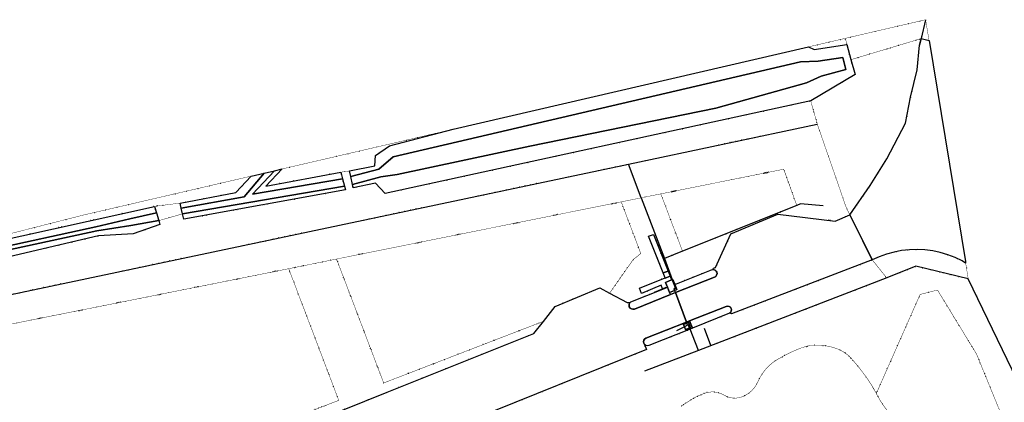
# Model space of a CAD drawing. Header units: millimetres. Extents: x 0 to 1134213, y -536989 to 313336.
# Tile 85 of 86: x 760132 to 886236, y 264381 to 313336. Entities that reach past the tile are written whole.
import ezdxf

# ---------------------------------------------------------------- set-up
doc = ezdxf.new("R2010")
doc.units = ezdxf.units.MM
doc.linetypes.add('DOT', pattern=[6.35, 0, -6.35])
for name, color, linetype in [('ondersteunendwaterdeel_oever_slootkant', 7, 'Continuous'), ('terreindeelbegroeid', 7, 'DOT'), ('waterdeel', 4, 'Continuous'), ('wegdeel_opstelplaats', 7, 'Continuous'), ('wegdeel_rijbaan', 7, 'Continuous'), ('wegdeel_voetpad', 7, 'Continuous')]:
    doc.layers.add(name, color=color, linetype=linetype)
doc.layers.add('scheiding_doorgang', color=7, linetype='Continuous', true_color=0x8a193f)
doc.layers.add('scheiding_hek', color=7, linetype='Continuous', true_color=0x8a193f)

msp = doc.modelspace()

# ---------------------------------------------------------------- linework, layer by layer
at = {"layer": 'ondersteunendwaterdeel_oever_slootkant'}
for points in [[(815638.7, 299312.4, 0), (861144.7, 309857.4, 0), (861901.7, 309510.4, 0), (866073.7, 310146.4, 0), (866595.7, 308228.4, 0), (867117.7, 306309.4, 0), (861443.7, 302955.4, 0), (806955.7, 291101.4, 0), (805682.7, 292429.4, 0), (802831.7, 291836.4, 0), (802746.7, 292242.4, 0), (806369.7, 293234.4, 0), (808456.7, 293529.4, 0), (825459.7, 297146.4, 0), (849297.7, 302028.4, 0), (860892.7, 305277.4, 0), (862799.7, 306092.4, 0), (865940.7, 306972.4, 0), (865576.7, 308514.4, 0), (862383.7, 308012.4, 0), (860125.7, 307930.4, 0), (807947.7, 295779.4, 0), (806132.7, 294225.4, 0), (802534.7, 293259.4, 0), (802384.7, 293978.4, 0), (805614.7, 294622.4, 0), (805710.7, 295949.4, 0), (807477.7, 297212.4, 0)], [(793734.7, 294236.4, 0), (791658.7, 292047.4, 0), (801247.7, 293824.4, 0), (801477.7, 292970.4, 0), (789934.7, 291002.4, 0), (792745.7, 294007.4, 0)], [(789790.7, 293322.4, 0), (791437.7, 293704.4, 0), (788883.7, 290658.4, 0), (780826.7, 289216.4, 0), (780669.7, 289868.4, 0), (787815.7, 291217.4, 0)], [(781001.7, 288493.4, 0), (801732.7, 292020.4, 0), (801850.7, 291580.4, 0), (781167.7, 287804.4, 0)], [(736895.7, 280354.4, 0), (755935.7, 284708.4, 0), (777378.7, 289453.4, 0), (777634.7, 288622.4, 0), (774243.7, 287856.4, 0), (769873.7, 286816.4, 0), (756157.7, 283828.4, 0), (728014.7, 277460.4, 0), (705674.7, 272095.4, 0), (667847.7, 262791.4, 0)], [(467062.7, 208959.4, 0), (490843.7, 215865.4, 0), (495436.7, 217114.4, 0), (523322.7, 224525.4, 0), (584820.7, 240739.4, 0), (596490.7, 243867.4, 0), (654014.7, 258645.4, 0), (705832.7, 271490.4, 0), (756352.7, 283365.4, 0), (770025.7, 286304.4, 0), (774369.7, 287016.4, 0), (777941.7, 287625.4, 0), (778087.7, 287150.4, 0), (774669.7, 285917.4, 0), (770204.7, 285663.4, 0), (756545.7, 282493.4, 0), (728535.7, 276105.4, 0), (706006.7, 270775.4, 0), (654255.7, 257896.4, 0), (596752.7, 243082.4, 0), (585003.7, 239884.4, 0), (523561.7, 223655.4, 0)]]:
    msp.add_polyline3d(points, close=True, dxfattribs=at)
at = {"layer": 'scheiding_doorgang'}
for p, q in [((844006.7, 278705.4), (843940.7, 278881.4)), ((844113.7, 278420.4), (844006.7, 278705.4)), ((845531.7, 274647.4), (844113.7, 278420.4)), ((845585.7, 274503.4), (845531.7, 274647.4)), ((845678.7, 274247.4), (845585.7, 274503.4)), ((845687.7, 274231.4), (845678.7, 274247.4))]:
    msp.add_line(p, q, dxfattribs=at)
at = {"layer": 'scheiding_hek'}
for p, q in [((876157.7, 313336.4), (875580.7, 310913.4)), ((875580.7, 310913.4), (875368.7, 310092.4)), ((838108.7, 294861.4), (862287.7, 299962.4)), ((839745.7, 290547.4), (838108.7, 294861.4)), ((839745.7, 290547.4), (842694.7, 282776.4)), ((859659.7, 289563.4), (845010.7, 283703.4)), ((845010.7, 283703.4), (842694.7, 282776.4)), ((842694.7, 282776.4), (843717.7, 280080.4)), ((915095.7, 210628.4), (881614.7, 280187.4)), ((841428.7, 278473.4), (842474.7, 278906.4)), ((842474.7, 278906.4), (842924.7, 279092.4)), ((845255.7, 274030.4), (844262.7, 273518.4)), ((845678.7, 274247.4), (845255.7, 274030.4)), ((845986.7, 273729.4), (845926.7, 273884.4)), ((847050.7, 271001.4), (845986.7, 273729.4)), ((847794.7, 273860.4), (848612.7, 271686.4)), ((847050.7, 271001.4), (840162.7, 268345.4))]:
    msp.add_line(p, q, dxfattribs=at)
for points in [[(319890.7, 137876.4, 0), (471949.7, 204783.4, 0), (578969.7, 233249.4, 0), (707015.7, 267206.4, 0), (838108.7, 294861.4, 0)], [(863021.7, 289519.4, 0), (860152.7, 289760.4, 0), (859659.7, 289563.4, 0)], [(881614.7, 280187.4, 0), (874909.7, 281800.4, 0), (871170.7, 280302.4, 0), (847050.7, 271001.4, 0)], [(843717.7, 280080.4, 0), (844120.7, 279018.4, 0), (843940.7, 278881.4, 0)], [(845926.7, 273884.4, 0), (845777.7, 274265.4, 0), (845687.7, 274231.4, 0)]]:
    msp.add_polyline3d(points, dxfattribs=at)
at = {"layer": 'terreindeelbegroeid'}
for points in [[(866595.7, 308228.4, 0), (866073.7, 310146.4, 0), (865887.7, 310956.4, 0), (876157.7, 313336.4, 0), (875580.7, 310913.4, 0)], [(876308.6, 312421.4, 0), (876472.7, 311425.4, 0), (876593.8, 310689.4, 0), (875580.7, 310913.4, 0), (876157.7, 313336.4, 0)], [(866073.7, 310146.4, 0), (861901.7, 309510.4, 0), (861144.7, 309857.4, 0), (865887.7, 310956.4, 0)], [(866457.2, 288356.8, 0), (865993.8, 289287.5, 0), (864999.8, 292149.5, 0), (862287.7, 299962.4, 0), (861725.8, 301955, 0), (861443.7, 302955.4, 0), (867117.7, 306309.4, 0), (866595.7, 308228.4, 0), (875580.7, 310913.4, 0), (875368.7, 310092.4, 0), (875068.7, 306930.4, 0), (874216.7, 303424.4, 0), (873579.7, 300080.4, 0), (871184.7, 295523.4, 0), (869072.7, 292141.4, 0)], [(815638.7, 299312.4, 0), (807477.7, 297212.4, 0), (805710.7, 295949.4, 0), (805614.7, 294622.4, 0), (802384.7, 293978.4, 0), (801247.7, 293824.4, 0), (791658.7, 292047.4, 0), (793734.7, 294236.4, 0)], [(866457.7, 288356.4, 0), (866452.7, 288350.4, 0), (864586.7, 287567.4, 0), (857250.7, 288433.4, 0), (851199.7, 285934.4, 0), (849244.7, 281632.4, 0), (849000.7, 281561.4, 0), (848926.7, 281366.4, 0), (848753.7, 281330.4, 0), (844046.7, 279473.4, 0), (843796.7, 280112.4, 0), (843717.7, 280080.4, 0), (842694.7, 282776.4, 0), (845010.7, 283703.4, 0), (859659.7, 289563.4, 0), (857980.7, 294207.4, 0), (842243.7, 291048.4, 0), (839745.7, 290547.4, 0), (838108.7, 294861.4, 0), (862287.7, 299962.4, 0), (864999.7, 292149.4, 0), (865993.7, 289287.4, 0)], [(845010.7, 283703.4, 0), (844897.7, 284053.4, 0), (842243.7, 291048.4, 0), (857980.7, 294207.4, 0), (859659.7, 289563.4, 0)], [(780669.7, 289868.4, 0), (777378.7, 289453.4, 0), (755935.7, 284708.4, 0), (736895.7, 280354.4, 0), (768302.7, 288343.4, 0), (789790.7, 293322.4, 0), (787815.7, 291217.4, 0)], [(842694.7, 282776.4, 0), (843717.7, 280080.4, 0), (843625.7, 280042.4, 0), (843441.7, 280503.4, 0), (843179.7, 281167.4, 0), (841296.7, 285853.4, 0), (840658.7, 285631.4, 0), (842525.7, 280938.4, 0), (842780.7, 280315.4, 0), (839524.7, 278966.4, 0), (839778.7, 278313.4, 0), (842279.7, 279356.4, 0), (842474.7, 278906.4, 0), (842491.7, 278867.4, 0), (838405.7, 277226.4, 0), (838333.7, 277170.4, 0), (837918.7, 277162.4, 0), (835677.7, 278344.4, 0), (838703.7, 282636.4, 0), (839680.7, 283419.4, 0), (837171.7, 290030.4, 0), (839745.7, 290547.4, 0)], [(845010.7, 283703.4, 0), (842694.7, 282776.4, 0), (839745.7, 290547.4, 0), (842243.7, 291048.4, 0), (844897.7, 284053.4, 0)], [(780669.7, 289868.4, 0), (780826.7, 289216.4, 0), (781001.7, 288493.4, 0), (777941.7, 287625.4, 0), (777634.7, 288622.4, 0), (777378.7, 289453.4, 0)], [(837171.7, 290030.4, 0), (839680.7, 283419.4, 0), (838703.7, 282636.4, 0), (835677.7, 278344.4, 0), (834423.7, 279006.4, 0), (828706.7, 276645.4, 0), (827197.7, 274735.4, 0), (806747.7, 266854.4, 0), (800713.7, 282713.4, 0)], [(871170.7, 280302.4, 0), (869326.6, 282602.2, 0), (870208.7, 283005.4, 0), (871146.7, 283346.4, 0), (872109.7, 283611.4, 0), (873089.7, 283798.4, 0), (874081.7, 283907.4, 0), (875079.7, 283936.4, 0), (876076.7, 283886.4, 0), (877066.7, 283756.4, 0), (878042.7, 283548.4, 0), (878999.7, 283262.4, 0), (879929.7, 282901.4, 0), (880828.7, 282467.4, 0), (881282.7, 282201.4, 0), (881614.2, 280188.9, 0), (874909.7, 281800.4, 0), (871292.4, 280351.2, 0)], [(827197.7, 274735.4, 0), (825970.7, 273181.4, 0), (807196.7, 265673.4, 0), (801470.7, 263383.4, 0), (756238.7, 245295.4, 0), (755591.7, 247001.4, 0), (800995.7, 264632.4, 0), (794585.7, 281473.4, 0), (800713.7, 282713.4, 0), (806747.7, 266854.4, 0)], [(871170.7, 280302.4, 0), (847050.7, 271001.4, 0), (845986.7, 273729.4, 0), (846297.7, 273852.4, 0), (851039.7, 275768.4, 0), (851102.7, 275811.4, 0), (851299.7, 275693.4, 0), (869300.7, 282590.4, 0), (869326.7, 282602.4, 0)], [(746172.7, 271828.4, 0), (794585.7, 281473.4, 0), (800995.7, 264632.4, 0), (755591.7, 247001.4, 0), (747407.7, 268572.4, 0)], [(882197.7, 258847.4, 0), (880780.7, 258975.4, 0), (879728.7, 259144.4, 0), (878688.7, 259381.4, 0), (877581.7, 259702.4, 0), (876492.7, 260081.4, 0), (875425.7, 260515.4, 0), (874381.7, 261005.4, 0), (873365.7, 261549.4, 0), (872782.7, 261916.4, 0), (872234.7, 262333.4, 0), (871725.7, 262796.4, 0), (871259.7, 263303.4, 0), (870839.7, 263849.4, 0), (870312.7, 264659.4, 0), (869844.7, 265504.4, 0), (875457.7, 278184.4, 0), (877681.7, 278746.4, 0), (882679.7, 270551.4, 0), (886167.7, 262037.4, 0)]]:
    msp.add_polyline3d(points, close=True, dxfattribs=at)
for points in [[(756545.7, 282493.4, 0), (770204.7, 285663.4, 0), (774669.7, 285917.4, 0), (778087.7, 287150.4, 0), (777941.7, 287625.4, 0), (781001.7, 288493.4, 0), (781167.7, 287804.4, 0), (801850.7, 291580.4, 0), (801732.7, 292020.4, 0), (801477.7, 292970.4, 0), (801247.7, 293824.4, 0), (802384.7, 293978.4, 0), (802534.7, 293259.4, 0), (802746.7, 292242.4, 0), (802831.7, 291836.4, 0), (805682.7, 292429.4, 0), (806955.7, 291101.4, 0), (861443.7, 302955.4, 0), (861725.8, 301955, 0), (862287.7, 299962.4, 0), (838108.7, 294861.4, 0), (707015.7, 267206.4, 0)], [(319890.7, 137876.4, 0), (399004.7, 172687.4, 0), (471949.7, 204783.4, 0), (707015.7, 267206.4, 0), (838108.7, 294861.4, 0), (839745.7, 290547.4, 0), (837171.7, 290030.4, 0), (800713.7, 282713.4, 0), (794585.7, 281473.4, 0), (746172.7, 271828.4, 0), (707660.7, 264156.4, 0), (674096.7, 255407.4, 0), (672636.7, 254766.4, 0), (597432.7, 234938.4, 0), (564094.7, 226085.4, 0), (550596.7, 222488.4, 0), (507852.7, 210194.4, 0), (472976.7, 200918.4, 0), (399749.7, 171171.4, 0), (376450.7, 161139.4, 0)], [(817753.7, 262018.4, 0), (840418.7, 271148.4, 0), (840161.7, 271763.4, 0), (840321.7, 271650.4, 0), (840511.7, 271606.4, 0), (840705.7, 271636.4, 0), (845986.7, 273729.4, 0), (847050.7, 271001.4, 0), (871170.7, 280302.4, 0), (874909.7, 281800.4, 0), (878791.7, 280866.4, 0), (881614.4, 280187.8, 0), (882533.8, 278278.4, 0), (906879.3, 227699.2, 0)], [(886167.7, 262037.4, 0), (882679.7, 270551.4, 0), (877681.7, 278746.4, 0), (875457.7, 278184.4, 0), (869844.7, 265504.4, 0), (869357.7, 266385.4, 0), (868812.7, 267231.4, 0), (868274.7, 267982.4, 0), (867712.7, 268715.4, 0), (867161.7, 269387.4, 0), (866588.7, 270039.4, 0), (866192.7, 270424.4, 0), (865752.7, 270758.4, 0), (865275.7, 271036.4, 0), (864767.7, 271254.4, 0), (864090.7, 271461.4, 0), (863397.7, 271603.4, 0), (862694.7, 271679.4, 0), (861986.7, 271688.4, 0), (861368.7, 271632.4, 0), (860760.7, 271509.4, 0), (860170.7, 271319.4, 0), (859113.7, 270877.4, 0), (858085.7, 270372.4, 0), (857088.7, 269807.4, 0), (856578.7, 269460.4, 0), (856107.7, 269062.4, 0), (855679.7, 268617.4, 0), (855300.7, 268130.4, 0), (854973.7, 267607.4, 0), (854481.7, 266618.4, 0), (854205.7, 266217.4, 0), (853877.7, 265857.4, 0), (853504.7, 265544.4, 0), (853092.7, 265283.4, 0), (852649.7, 265080.4, 0), (852268.7, 264968.4, 0), (851874.7, 264914.4, 0), (851476.7, 264920.4, 0), (851084.7, 264986.4, 0), (850707.7, 265110.4, 0), (849982.7, 265480.4, 0), (849589.7, 265614.4, 0), (849181.7, 265691.4, 0), (848765.7, 265708.4, 0), (848352.7, 265666.4, 0), (847949.7, 265565.4, 0), (847323.7, 265331.4, 0), (846717.7, 265049.4, 0), (846136.7, 264720.4, 0), (844870.7, 263906.4, 0)], [(844870.7, 263906.4, 0), (846136.7, 264720.4, 0), (846717.7, 265049.4, 0), (847323.7, 265331.4, 0), (847949.7, 265565.4, 0), (848352.7, 265666.4, 0), (848765.7, 265708.4, 0), (849181.7, 265691.4, 0), (849589.7, 265614.4, 0), (849982.7, 265480.4, 0), (850707.7, 265110.4, 0), (851084.7, 264986.4, 0), (851476.7, 264920.4, 0), (851874.7, 264914.4, 0), (852268.7, 264968.4, 0), (852649.7, 265080.4, 0), (853092.7, 265283.4, 0), (853504.7, 265544.4, 0), (853877.7, 265857.4, 0), (854205.7, 266217.4, 0), (854481.7, 266618.4, 0), (854973.7, 267607.4, 0), (855300.7, 268130.4, 0), (855679.7, 268617.4, 0), (856107.7, 269062.4, 0), (856578.7, 269460.4, 0), (857088.7, 269807.4, 0), (858085.7, 270372.4, 0), (859113.7, 270877.4, 0), (860170.7, 271319.4, 0), (860760.7, 271509.4, 0), (861368.7, 271632.4, 0), (861986.7, 271688.4, 0), (862694.7, 271679.4, 0), (863397.7, 271603.4, 0), (864090.7, 271461.4, 0), (864767.7, 271254.4, 0), (865275.7, 271036.4, 0), (865752.7, 270758.4, 0), (866192.7, 270424.4, 0), (866588.7, 270039.4, 0), (867161.7, 269387.4, 0), (867712.7, 268715.4, 0), (868274.7, 267982.4, 0), (868812.7, 267231.4, 0), (869357.7, 266385.4, 0), (869844.7, 265504.4, 0), (870312.7, 264659.4, 0), (870839.7, 263849.4, 0)]]:
    msp.add_polyline3d(points, dxfattribs=at)
at = {"layer": 'waterdeel'}
for points in [[(802746.7, 292242.4, 0), (802534.7, 293259.4, 0), (806132.7, 294225.4, 0), (807947.7, 295779.4, 0), (860125.7, 307930.4, 0), (862383.7, 308012.4, 0), (865576.7, 308514.4, 0), (865940.7, 306972.4, 0), (862799.7, 306092.4, 0), (860892.7, 305277.4, 0), (849297.7, 302028.4, 0), (825459.7, 297146.4, 0), (808456.7, 293529.4, 0), (806369.7, 293234.4, 0)], [(791437.7, 293704.4, 0), (792745.7, 294007.4, 0), (789934.7, 291002.4, 0), (801477.7, 292970.4, 0), (801732.7, 292020.4, 0), (781001.7, 288493.4, 0), (780826.7, 289216.4, 0), (788883.7, 290658.4, 0)], [(495436.7, 217114.4, 0), (598995.7, 245278.4, 0), (667847.7, 262791.4, 0), (705674.7, 272095.4, 0), (728014.7, 277460.4, 0), (756157.7, 283828.4, 0), (769873.7, 286816.4, 0), (774243.7, 287856.4, 0), (777634.7, 288622.4, 0), (777941.7, 287625.4, 0), (774369.7, 287016.4, 0), (770025.7, 286304.4, 0), (756352.7, 283365.4, 0), (705832.7, 271490.4, 0), (654014.7, 258645.4, 0), (596490.7, 243867.4, 0), (584820.7, 240739.4, 0), (523322.7, 224525.4, 0)]]:
    msp.add_polyline3d(points, close=True, dxfattribs=at)
at = {"layer": 'wegdeel_opstelplaats'}
msp.add_polyline3d([(845255.7, 274030.4, 0), (845140.7, 274336.4, 0), (845585.7, 274503.4, 0), (845787.7, 274579.4, 0), (846033.7, 273924.4, 0), (845926.7, 273884.4, 0), (845386.7, 273681.4, 0)], close=True, dxfattribs=at)
at = {"layer": 'wegdeel_rijbaan'}
for points in [[(869326.6, 282602.2, 0), (869320.8, 282609.5, 0), (868103.6, 285052.4, 0), (866458.8, 288353.5, 0), (866457.2, 288356.8, 0), (869072.7, 292141.4, 0), (871184.7, 295523.4, 0), (873579.7, 300080.4, 0), (874216.7, 303424.4, 0), (875068.7, 306930.4, 0), (875368.7, 310092.4, 0), (875580.7, 310913.4, 0), (876593.8, 310689.4, 0), (881247.7, 282411.4, 0), (881282.7, 282201.4, 0), (880828.7, 282467.4, 0), (879929.7, 282901.4, 0), (878999.7, 283262.4, 0), (878042.7, 283548.4, 0), (877066.7, 283756.4, 0), (876076.7, 283886.4, 0), (875079.7, 283936.4, 0), (874081.7, 283907.4, 0), (873089.7, 283798.4, 0), (872109.7, 283611.4, 0), (871146.7, 283346.4, 0), (870208.7, 283005.4, 0)], [(866457.7, 288356.4, 0), (866458.7, 288353.4, 0), (869320.7, 282609.4, 0), (869326.7, 282602.4, 0), (869300.7, 282590.4, 0), (851299.7, 275693.4, 0), (851102.7, 275811.4, 0), (851205.7, 275925.4, 0), (851268.7, 276066.4, 0), (851284.7, 276219.4, 0), (851252.7, 276370.4, 0), (851147.7, 276534.4, 0), (850987.7, 276645.4, 0), (850796.7, 276684.4, 0), (850605.7, 276646.4, 0), (845917.7, 274799.4, 0), (845531.7, 274647.4, 0), (844113.7, 278420.4, 0), (849110.7, 280395.4, 0), (849277.7, 280497.4, 0), (849393.7, 280655.4, 0), (849439.7, 280845.4, 0), (849408.7, 281039.4, 0), (849333.7, 281174.4, 0), (849220.7, 281280.4, 0), (849080.7, 281346.4, 0), (848926.7, 281366.4, 0), (849000.7, 281561.4, 0), (849244.7, 281632.4, 0), (851199.7, 285934.4, 0), (857250.7, 288433.4, 0), (864586.7, 287567.4, 0), (866452.7, 288350.4, 0)]]:
    msp.add_polyline3d(points, close=True, dxfattribs=at)
msp.add_polyline3d([(801470.7, 263383.4, 0), (807196.7, 265673.4, 0), (825970.7, 273181.4, 0), (827197.7, 274735.4, 0), (828706.7, 276645.4, 0), (834423.7, 279006.4, 0), (835677.7, 278344.4, 0), (837918.7, 277162.4, 0), (838333.7, 277170.4, 0), (838239.7, 277051.4, 0), (838183.7, 276910.4, 0), (838172.7, 276758.4, 0), (838206.7, 276610.4, 0), (838312.7, 276445.4, 0), (838472.7, 276332.4, 0), (838662.7, 276288.4, 0), (838856.7, 276318.4, 0), (843467.7, 278174.4, 0), (844113.7, 278420.4, 0), (845531.7, 274647.4, 0), (840334.7, 272586.4, 0), (840170.7, 272477.4, 0), (840060.7, 272314.4, 0), (840020.7, 272122.4, 0), (840055.7, 271930.4, 0), (840161.7, 271763.4, 0), (840418.7, 271148.4, 0), (817753.7, 262018.4, 0)], dxfattribs=at)
at = {"layer": 'wegdeel_voetpad'}
for points in [[(843179.7, 281167.4, 0), (842525.7, 280938.4, 0), (840658.7, 285631.4, 0), (841296.7, 285853.4, 0)], [(844113.7, 278420.4, 0), (844006.7, 278705.4, 0), (844300.7, 278825.4, 0), (844046.7, 279473.4, 0), (848753.7, 281330.4, 0), (848926.7, 281366.4, 0), (849080.7, 281346.4, 0), (849220.7, 281280.4, 0), (849333.7, 281174.4, 0), (849408.7, 281039.4, 0), (849439.7, 280845.4, 0), (849393.7, 280655.4, 0), (849277.7, 280497.4, 0), (849110.7, 280395.4, 0)], [(843625.7, 280042.4, 0), (842839.7, 279722.4, 0), (843089.7, 279106.4, 0), (842491.7, 278867.4, 0), (842474.7, 278906.4, 0), (842279.7, 279356.4, 0), (839778.7, 278313.4, 0), (839524.7, 278966.4, 0), (842780.7, 280315.4, 0), (842801.7, 280265.4, 0), (843441.7, 280503.4, 0)], [(843441.7, 280503.4, 0), (842801.7, 280265.4, 0), (842780.7, 280315.4, 0), (842525.7, 280938.4, 0), (843179.7, 281167.4, 0)], [(844006.7, 278705.4, 0), (843367.7, 278445.4, 0), (843089.7, 279106.4, 0), (842839.7, 279722.4, 0), (843625.7, 280042.4, 0), (843717.7, 280080.4, 0), (844120.7, 279018.4, 0), (843940.7, 278881.4, 0)], [(844046.7, 279473.4, 0), (844300.7, 278825.4, 0), (844006.7, 278705.4, 0), (843940.7, 278881.4, 0), (844120.7, 279018.4, 0), (843717.7, 280080.4, 0), (843796.7, 280112.4, 0)], [(843367.7, 278445.4, 0), (843467.7, 278174.4, 0), (838856.7, 276318.4, 0), (838662.7, 276288.4, 0), (838472.7, 276332.4, 0), (838312.7, 276445.4, 0), (838206.7, 276610.4, 0), (838172.7, 276758.4, 0), (838183.7, 276910.4, 0), (838239.7, 277051.4, 0), (838333.7, 277170.4, 0), (838405.7, 277226.4, 0), (842491.7, 278867.4, 0), (843089.7, 279106.4, 0)], [(844113.7, 278420.4, 0), (843467.7, 278174.4, 0), (843367.7, 278445.4, 0), (844006.7, 278705.4, 0)], [(851102.7, 275811.4, 0), (851039.7, 275768.4, 0), (846297.7, 273852.4, 0), (845917.7, 274799.4, 0), (850605.7, 276646.4, 0), (850796.7, 276684.4, 0), (850987.7, 276645.4, 0), (851147.7, 276534.4, 0), (851252.7, 276370.4, 0), (851284.7, 276219.4, 0), (851268.7, 276066.4, 0), (851205.7, 275925.4, 0)], [(846297.7, 273852.4, 0), (845986.7, 273729.4, 0), (840705.7, 271636.4, 0), (840511.7, 271606.4, 0), (840321.7, 271650.4, 0), (840161.7, 271763.4, 0), (840055.7, 271930.4, 0), (840020.7, 272122.4, 0), (840060.7, 272314.4, 0), (840170.7, 272477.4, 0), (840334.7, 272586.4, 0), (845531.7, 274647.4, 0), (845917.7, 274799.4, 0)], [(845255.7, 274030.4, 0), (845386.7, 273681.4, 0), (845926.7, 273884.4, 0), (846033.7, 273924.4, 0), (845787.7, 274579.4, 0), (845585.7, 274503.4, 0), (845140.7, 274336.4, 0)]]:
    msp.add_polyline3d(points, close=True, dxfattribs=at)

doc.saveas('drawing.dxf')
